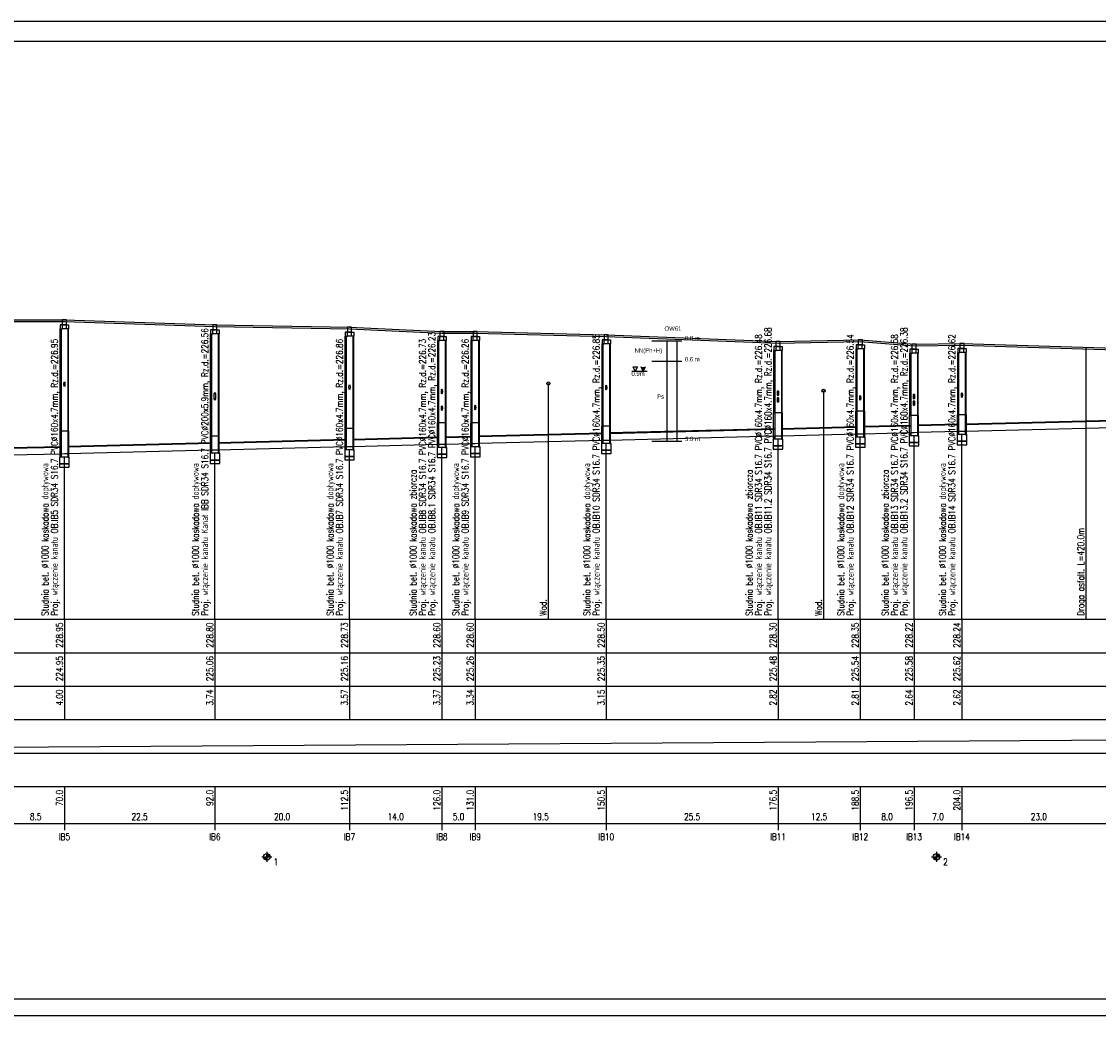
# Model space of a CAD drawing. Header units: metres. Extents: x -25 to 2175, y -3394 to -342.
# Tile 7 of 52: x 277 to 599, y -2411 to -2114. Entities that reach past the tile are written whole.
import ezdxf
from ezdxf.enums import TextEntityAlignment as Align

# ---------------------------------------------------------------- set-up
doc = ezdxf.new("R2010")
doc.units = ezdxf.units.M
doc.header["$LTSCALE"] = 0.2
doc.layers.get('0').update_dxf_attribs({"color": 8, "linetype": 'CONTINUOUS'})
for name, color, linetype in [('gleba', 20, 'CONTINUOUS'), ('Linie_tabeli', 7, 'CONTINUOUS'), ('Pomocnicza', 1, 'CONTINUOUS'), ('Pompownia_P8_Liczby', 7, 'CONTINUOUS'), ('Pompownia_P8_Linie_opisowe', 7, 'CONTINUOUS'), ('Pompownia_P8_Linie_tabeli', 7, 'CONTINUOUS'), ('Pompownia_P8_Odcinki', 7, 'CONTINUOUS'), ('Pompownia_P8_Opis_PZ', 7, 'CONTINUOUS'), ('Pompownia_P8_Opis_uzbr_n', 7, 'CONTINUOUS'), ('Pompownia_P8_Opis_wl', 7, 'CONTINUOUS'), ('Pompownia_P8_Teren_istn', 3, 'CONTINUOUS'), ('Pompownia_P8_Uzbr_nadz', 7, 'CONTINUOUS'), ('Pompownia_P8_Uzbr_podz', 7, 'CONTINUOUS'), ('Pompownia_P8_Wezly', 7, 'CONTINUOUS'), ('warstwa_nr_0', 8, 'CONTINUOUS')]:
    doc.layers.add(name, color=color, linetype=linetype)
doc.styles.get("Standard").update_dxf_attribs({"font": 'simplex.shx'})

msp = doc.modelspace()

# ---------------------------------------------------------------- hatches: boundary and pattern name
msp.add_hatch(color=256).paths.add_polyline_path([(463.73, -2217.72), (462.49, -2217.72), (463.11, -2218.94)])

# ---------------------------------------------------------------- linework, layer by layer
for p, q in [((460.75, -2218.94), (460.13, -2217.72)), ((461.38, -2217.72), (460.75, -2218.94)), ((463.11, -2218.94), (462.49, -2217.72)), ((463.73, -2217.72), (463.11, -2218.94))]:
    msp.add_line(p, q)
msp.add_lwpolyline([(460.13, -2217.72), (461.38, -2217.72)])
at = {"layer": 'Linie_tabeli'}
for p, q in [((465.7, -2209.94), (474.7, -2209.94)), ((465.7, -2215.94), (474.7, -2215.94)), ((459.72, -2218.94), (464.17, -2218.94)), ((459.72, -2218.94), (464.17, -2218.94)), ((459.88, -2218.94), (464.33, -2218.94)), ((465.7, -2239.94), (474.7, -2239.94))]:
    msp.add_line(p, q, dxfattribs=at)
msp.add_lwpolyline([(0.29, -2406.5), (2169.29, -2406.5), (2169.29, -2120.5), (0.29, -2120.5)], close=True, dxfattribs=at)
at = {"layer": 'Pomocnicza'}
for points in [[(470.15, -2209.94), (470.15, -2239.94)], [(473.15, -2209.94), (473.15, -2229.94)], [(473.15, -2209.94), (473.15, -2239.94)]]:
    msp.add_lwpolyline(points, dxfattribs=at)
at = {"layer": 'Pompownia_P8_Liczby'}
for p, q in [((349.21, -2364.1), (352.21, -2364.1)), ((349.71, -2364.17), (351.7, -2364.04)), ((349.72, -2364.24), (351.7, -2363.97)), ((349.73, -2364.31), (351.69, -2363.9)), ((349.75, -2364.38), (351.67, -2363.83)), ((349.77, -2364.45), (351.65, -2363.76)), ((349.79, -2364.51), (351.62, -2363.7)), ((349.82, -2364.57), (351.59, -2363.64)), ((349.86, -2364.63), (351.56, -2363.58)), ((349.9, -2364.69), (351.52, -2363.52)), ((349.94, -2364.75), (351.47, -2363.46)), ((349.99, -2364.8), (351.43, -2363.41)), ((350.04, -2364.85), (351.38, -2363.36)), ((350.09, -2364.89), (351.32, -2363.32)), ((350.15, -2364.93), (351.27, -2363.28)), ((350.21, -2364.97), (351.21, -2363.24)), ((350.27, -2365), (351.15, -2363.21)), ((350.33, -2365.03), (351.08, -2363.18)), ((350.4, -2365.06), (351.02, -2363.15)), ((350.47, -2365.08), (350.95, -2363.13)), ((350.53, -2365.09), (350.88, -2363.12)), ((350.6, -2365.1), (350.81, -2363.11)), ((350.67, -2365.1), (350.74, -2363.11)), ((350.71, -2362.6), (350.71, -2365.6)), ((549.21, -2364.1), (552.21, -2364.1)), ((549.71, -2364.17), (551.7, -2364.04)), ((549.72, -2364.24), (551.7, -2363.97)), ((549.73, -2364.31), (551.69, -2363.9)), ((549.75, -2364.38), (551.67, -2363.83)), ((549.77, -2364.45), (551.65, -2363.76)), ((549.79, -2364.51), (551.62, -2363.7)), ((549.82, -2364.57), (551.59, -2363.64)), ((549.86, -2364.63), (551.56, -2363.58)), ((549.9, -2364.69), (551.52, -2363.52)), ((549.94, -2364.75), (551.47, -2363.46)), ((549.99, -2364.8), (551.43, -2363.41)), ((550.04, -2364.85), (551.38, -2363.36)), ((550.09, -2364.89), (551.32, -2363.32)), ((550.15, -2364.93), (551.27, -2363.28)), ((550.21, -2364.97), (551.21, -2363.24)), ((550.27, -2365), (551.15, -2363.21)), ((550.33, -2365.03), (551.08, -2363.18)), ((550.4, -2365.06), (551.02, -2363.15)), ((550.47, -2365.08), (550.95, -2363.13)), ((550.53, -2365.09), (550.88, -2363.12)), ((550.6, -2365.1), (550.81, -2363.11)), ((550.67, -2365.1), (550.74, -2363.11)), ((550.71, -2362.6), (550.71, -2365.6))]:
    msp.add_line(p, q, dxfattribs=at)
for centre in [(350.71, -2364.1), (550.71, -2364.1)]:
    msp.add_circle(centre, 1, dxfattribs=at)
at = {"layer": 'Pompownia_P8_Linie_opisowe'}
for p, q in [((595.31, -2211.83), (595.31, -2293.1)), ((434.77, -2222.66), (434.77, -2293.1)), ((516.99, -2224.83), (516.99, -2293.1))]:
    msp.add_line(p, q, dxfattribs=at)
at = {"layer": 'Pompownia_P8_Linie_tabeli'}
for p, q in [((150.71, -2293.1), (1372.89, -2293.1)), ((290.24, -2293.1), (290.24, -2323.1)), ((335.17, -2293.1), (335.17, -2323.1)), ((375.39, -2293.1), (375.39, -2323.1)), ((402.99, -2293.1), (402.99, -2323.1)), ((412.94, -2293.1), (412.94, -2323.1)), ((452.08, -2293.1), (452.08, -2323.1)), ((503.4, -2293.1), (503.4, -2323.1)), ((527.96, -2293.1), (527.96, -2323.1)), ((544.02, -2293.1), (544.02, -2323.1)), ((558.33, -2293.1), (558.33, -2323.1)), ((150.71, -2303.1), (1372.89, -2303.1)), ((150.71, -2313.1), (1372.89, -2313.1)), ((150.71, -2323.1), (1372.89, -2323.1)), ((152.71, -2332.1), (1370.89, -2324.1)), ((150.71, -2333.1), (1372.89, -2333.1)), ((150.71, -2343.1), (1372.89, -2343.1)), ((290.24, -2343.1), (290.24, -2356.1)), ((335.17, -2343.1), (335.17, -2356.1)), ((375.39, -2343.1), (375.39, -2356.1)), ((402.99, -2343.1), (402.99, -2356.1)), ((412.94, -2343.1), (412.94, -2356.1)), ((452.08, -2343.1), (452.08, -2356.1)), ((503.4, -2343.1), (503.4, -2356.1)), ((527.96, -2343.1), (527.96, -2356.1)), ((544.02, -2343.1), (544.02, -2356.1)), ((558.33, -2343.1), (558.33, -2356.1)), ((150.71, -2354.1), (1372.89, -2354.1))]:
    msp.add_line(p, q, dxfattribs=at)
for points in [[(527.96, -2293.1), (527.96, -2238.7)], [(544.02, -2293.1), (544.02, -2238.3)], [(558.33, -2293.1), (558.33, -2237.94)], [(402.99, -2293.1), (402.99, -2241.82)], [(412.94, -2293.1), (412.94, -2241.57)], [(452.08, -2293.1), (452.08, -2240.6)], [(503.4, -2293.1), (503.4, -2239.31)], [(290.24, -2293.1), (290.24, -2244.64)], [(335.17, -2293.1), (335.17, -2243.52)], [(375.39, -2293.1), (375.39, -2242.51)]]:
    msp.add_lwpolyline(points, dxfattribs=at)
at = {"layer": 'Pompownia_P8_Odcinki'}
for points in [[(504.4, -2236.26), (526.96, -2235.7), (526.96, -2235.6), (504.4, -2236.16)], [(528.96, -2235.65), (543.02, -2235.3), (543.02, -2235.2), (528.96, -2235.55)], [(545.02, -2235.25), (557.33, -2234.94), (557.33, -2234.84), (545.02, -2235.15)], [(559.33, -2234.89), (603.3, -2233.79), (603.3, -2233.69), (559.33, -2234.79)], [(376.39, -2239.46), (401.99, -2238.82), (401.99, -2238.72), (376.39, -2239.36)], [(403.99, -2238.77), (411.94, -2238.57), (411.94, -2238.47), (403.99, -2238.67)], [(413.94, -2238.52), (451.08, -2237.6), (451.08, -2237.5), (413.94, -2238.42)], [(453.08, -2237.55), (502.4, -2236.31), (502.4, -2236.21), (453.08, -2237.45)], [(453.08, -2239.55), (502.4, -2238.31), (502.4, -2238.41), (453.08, -2239.65)], [(504.4, -2238.26), (526.96, -2237.7), (526.96, -2237.8), (504.4, -2238.36)], [(528.96, -2237.65), (543.02, -2237.3), (543.02, -2237.4), (528.96, -2237.75)], [(545.02, -2237.25), (557.33, -2236.94), (557.33, -2237.04), (545.02, -2237.35)], [(559.33, -2236.89), (603.3, -2235.79), (603.3, -2235.89), (559.33, -2236.99)], [(274.05, -2242.02), (289.24, -2241.64), (289.24, -2241.54), (274.05, -2241.92)], [(291.24, -2241.59), (334.17, -2240.52), (334.17, -2240.42), (291.24, -2241.49)], [(336.17, -2240.47), (374.39, -2239.51), (374.39, -2239.41), (336.17, -2240.37)], [(336.17, -2242.47), (374.39, -2241.51), (374.39, -2241.61), (336.17, -2242.57)], [(376.39, -2241.46), (401.99, -2240.82), (401.99, -2240.92), (376.39, -2241.56)], [(403.99, -2240.77), (411.94, -2240.57), (411.94, -2240.67), (403.99, -2240.87)], [(413.94, -2240.52), (451.08, -2239.6), (451.08, -2239.7), (413.94, -2240.62)], [(274.05, -2244.02), (289.24, -2243.64), (289.24, -2243.74), (274.05, -2244.12)], [(291.24, -2243.59), (334.17, -2242.52), (334.17, -2242.62), (291.24, -2243.69)]]:
    msp.add_lwpolyline(points, close=True, dxfattribs=at)
at = {"layer": 'Pompownia_P8_Opis_wl'}
for centre, major_axis in [((290.24, -2222.86), (0, -0.8)), ((290.24, -2222.86), (0, -0.753)), ((335.17, -2226.49), (0, -1.1)), ((335.17, -2226.49), (0, -1)), ((375.39, -2223.73), (0, -0.8)), ((375.39, -2223.73), (0, -0.753)), ((402.99, -2225.04), (0, -0.8)), ((402.99, -2225.04), (0, -0.753)), ((452.08, -2223.82), (0, -0.8)), ((452.08, -2223.82), (0, -0.753)), ((503.4, -2225.53), (0, -0.8)), ((503.4, -2225.53), (0, -0.753)), ((544.02, -2226.52), (0, -0.8)), ((544.02, -2226.52), (0, -0.753)), ((558.33, -2226.16), (0, -0.8)), ((558.33, -2226.16), (0, -0.753)), ((402.99, -2230.04), (0, -0.8)), ((412.94, -2229.8), (0, -0.8)), ((412.94, -2229.8), (0, -0.753)), ((503.4, -2227.53), (0, -0.8)), ((503.4, -2227.53), (0, -0.753)), ((527.96, -2226.92), (0, -0.8)), ((527.96, -2226.92), (0, -0.753)), ((544.02, -2228.52), (0, -0.8)), ((544.02, -2228.52), (0, -0.753)), ((402.99, -2230.04), (0, -0.753))]:
    msp.add_ellipse(centre, major_axis=major_axis, ratio=0.2, dxfattribs=at)
at = {"layer": 'Pompownia_P8_Teren_istn'}
msp.add_lwpolyline([(150.71, -2202.1), (162.19, -2201.48), (163.19, -2205.37), (165.19, -2205.37), (166.19, -2201.26), (169.09, -2201.1), (183.09, -2201.1), (222.53, -2202.1), (273.05, -2203.6), (290.24, -2203.6), (335.17, -2205.1), (375.39, -2205.8), (402.99, -2207.1), (412.94, -2207.1), (452.08, -2208.1), (503.4, -2210.1), (527.96, -2209.6), (544.02, -2210.9), (558.33, -2210.7), (604.3, -2212.1)], dxfattribs=at)
at = {"layer": 'Pompownia_P8_Uzbr_nadz'}
msp.add_lwpolyline([(175.31, -2201.6), (183.09, -2201.6), (222.53, -2202.6), (273.05, -2204.1), (290.24, -2204.1), (335.17, -2205.6), (375.39, -2206.3), (402.99, -2207.6), (412.94, -2207.6), (452.08, -2208.6), (503.4, -2210.6), (527.96, -2210.1), (544.02, -2211.4), (558.33, -2211.2), (604.3, -2212.6)], dxfattribs=at)
at = {"layer": 'Pompownia_P8_Uzbr_podz'}
for centre, radius in [((434.77, -2222.66), 0.472), ((434.77, -2222.66), 0.45), ((516.99, -2224.83), 0.472), ((516.99, -2224.83), 0.45)]:
    msp.add_circle(centre, radius, dxfattribs=at)
at = {"layer": 'Pompownia_P8_Wezly'}
for p, q in [((290.84, -2205.1), (289.64, -2205.1)), ((290.84, -2206.3), (289.64, -2206.3)), ((335.77, -2206.6), (334.57, -2206.6)), ((335.77, -2207.8), (334.57, -2207.8)), ((375.99, -2207.3), (374.79, -2207.3)), ((375.99, -2208.5), (374.79, -2208.5)), ((403.59, -2208.6), (402.39, -2208.6)), ((403.59, -2209.8), (402.39, -2209.8)), ((413.54, -2208.6), (412.34, -2208.6)), ((413.54, -2209.8), (412.34, -2209.8)), ((452.68, -2209.6), (451.48, -2209.6)), ((452.68, -2210.8), (451.48, -2210.8)), ((504, -2211.6), (502.8, -2211.6)), ((504, -2212.8), (502.8, -2212.8)), ((528.56, -2211.1), (527.36, -2211.1)), ((528.56, -2212.3), (527.36, -2212.3)), ((544.62, -2212.4), (543.42, -2212.4)), ((558.93, -2212.2), (557.73, -2212.2)), ((544.62, -2213.6), (543.42, -2213.6)), ((558.93, -2213.4), (557.73, -2213.4)), ((504.52, -2231.4), (502.28, -2231.4)), ((529.08, -2230.9), (526.84, -2230.9)), ((545.14, -2232.2), (542.9, -2232.2)), ((559.45, -2232), (557.21, -2232)), ((404.11, -2234.4), (401.87, -2234.4)), ((414.06, -2234.4), (411.82, -2234.4)), ((453.2, -2235.4), (450.96, -2235.4)), ((291.36, -2236.9), (289.12, -2236.9)), ((336.29, -2238.4), (334.05, -2238.4)), ((376.51, -2236.1), (374.27, -2236.1))]:
    msp.add_line(p, q, dxfattribs=at)
for points in [[(289.64, -2205.1), (288.99, -2205.1), (288.99, -2206.3), (289.64, -2206.3)], [(289.24, -2236.9), (288.99, -2236.9), (288.99, -2206.3), (289.24, -2206.3)], [(289.61, -2205.1), (290.86, -2205.1), (290.86, -2203.6), (289.61, -2203.6)], [(290.84, -2205.1), (291.49, -2205.1), (291.49, -2206.3), (290.84, -2206.3)], [(291.24, -2236.9), (291.49, -2236.9), (291.49, -2206.3), (291.24, -2206.3)], [(334.57, -2206.6), (333.92, -2206.6), (333.92, -2207.8), (334.57, -2207.8)], [(334.54, -2206.6), (335.79, -2206.6), (335.79, -2205.1), (334.54, -2205.1)], [(335.77, -2206.6), (336.42, -2206.6), (336.42, -2207.8), (335.77, -2207.8)], [(374.77, -2207.3), (376.01, -2207.3), (376.01, -2205.8), (374.77, -2205.8)], [(334.17, -2238.4), (333.92, -2238.4), (333.92, -2207.8), (334.17, -2207.8)], [(336.17, -2238.4), (336.42, -2238.4), (336.42, -2207.8), (336.17, -2207.8)], [(374.79, -2207.3), (374.14, -2207.3), (374.14, -2208.5), (374.79, -2208.5)], [(374.39, -2236.1), (374.14, -2236.1), (374.14, -2208.5), (374.39, -2208.5)], [(375.99, -2207.3), (376.64, -2207.3), (376.64, -2208.5), (375.99, -2208.5)], [(376.39, -2236.1), (376.64, -2236.1), (376.64, -2208.5), (376.39, -2208.5)], [(402.39, -2208.6), (401.74, -2208.6), (401.74, -2209.8), (402.39, -2209.8)], [(401.99, -2234.4), (401.74, -2234.4), (401.74, -2209.8), (401.99, -2209.8)], [(402.37, -2208.6), (403.62, -2208.6), (403.62, -2207.1), (402.37, -2207.1)], [(403.59, -2208.6), (404.24, -2208.6), (404.24, -2209.8), (403.59, -2209.8)], [(403.99, -2234.4), (404.24, -2234.4), (404.24, -2209.8), (403.99, -2209.8)], [(412.34, -2208.6), (411.69, -2208.6), (411.69, -2209.8), (412.34, -2209.8)], [(411.94, -2234.4), (411.69, -2234.4), (411.69, -2209.8), (411.94, -2209.8)], [(412.31, -2208.6), (413.56, -2208.6), (413.56, -2207.1), (412.31, -2207.1)], [(413.54, -2208.6), (414.19, -2208.6), (414.19, -2209.8), (413.54, -2209.8)], [(413.94, -2234.4), (414.19, -2234.4), (414.19, -2209.8), (413.94, -2209.8)], [(451.48, -2209.6), (450.83, -2209.6), (450.83, -2210.8), (451.48, -2210.8)], [(451.45, -2209.6), (452.7, -2209.6), (452.7, -2208.1), (451.45, -2208.1)], [(452.68, -2209.6), (453.33, -2209.6), (453.33, -2210.8), (452.68, -2210.8)], [(527.34, -2211.1), (528.59, -2211.1), (528.59, -2209.6), (527.34, -2209.6)], [(451.08, -2235.4), (450.83, -2235.4), (450.83, -2210.8), (451.08, -2210.8)], [(453.08, -2235.4), (453.33, -2235.4), (453.33, -2210.8), (453.08, -2210.8)], [(502.8, -2211.6), (502.15, -2211.6), (502.15, -2212.8), (502.8, -2212.8)], [(502.4, -2231.4), (502.15, -2231.4), (502.15, -2212.8), (502.4, -2212.8)], [(502.78, -2211.6), (504.03, -2211.6), (504.03, -2210.1), (502.78, -2210.1)], [(504, -2211.6), (504.65, -2211.6), (504.65, -2212.8), (504, -2212.8)], [(504.4, -2231.4), (504.65, -2231.4), (504.65, -2212.8), (504.4, -2212.8)], [(527.36, -2211.1), (526.71, -2211.1), (526.71, -2212.3), (527.36, -2212.3)], [(526.96, -2230.9), (526.71, -2230.9), (526.71, -2212.3), (526.96, -2212.3)], [(528.56, -2211.1), (529.21, -2211.1), (529.21, -2212.3), (528.56, -2212.3)], [(528.96, -2230.9), (529.21, -2230.9), (529.21, -2212.3), (528.96, -2212.3)], [(543.42, -2212.4), (542.77, -2212.4), (542.77, -2213.6), (543.42, -2213.6)], [(543.4, -2212.4), (544.65, -2212.4), (544.65, -2210.9), (543.4, -2210.9)], [(544.62, -2212.4), (545.27, -2212.4), (545.27, -2213.6), (544.62, -2213.6)], [(557.73, -2212.2), (557.08, -2212.2), (557.08, -2213.4), (557.73, -2213.4)], [(557.7, -2212.2), (558.95, -2212.2), (558.95, -2210.7), (557.7, -2210.7)], [(558.93, -2212.2), (559.58, -2212.2), (559.58, -2213.4), (558.93, -2213.4)], [(543.02, -2232.2), (542.77, -2232.2), (542.77, -2213.6), (543.02, -2213.6)], [(545.02, -2232.2), (545.27, -2232.2), (545.27, -2213.6), (545.02, -2213.6)], [(557.33, -2232), (557.08, -2232), (557.08, -2213.4), (557.33, -2213.4)], [(559.33, -2232), (559.58, -2232), (559.58, -2213.4), (559.33, -2213.4)], [(502.4, -2239.31), (502.08, -2239.31), (502.08, -2231.4), (502.4, -2231.4)], [(504.4, -2239.31), (504.72, -2239.31), (504.72, -2231.4), (504.4, -2231.4)], [(526.96, -2238.7), (526.64, -2238.7), (526.64, -2230.9), (526.96, -2230.9)], [(528.96, -2238.7), (529.28, -2238.7), (529.28, -2230.9), (528.96, -2230.9)], [(543.02, -2238.3), (542.7, -2238.3), (542.7, -2232.2), (543.02, -2232.2)], [(545.02, -2238.3), (545.34, -2238.3), (545.34, -2232.2), (545.02, -2232.2)], [(557.33, -2237.94), (557.01, -2237.94), (557.01, -2232), (557.33, -2232)], [(559.33, -2237.94), (559.65, -2237.94), (559.65, -2232), (559.33, -2232)], [(401.99, -2241.82), (401.67, -2241.82), (401.67, -2234.4), (401.99, -2234.4)], [(403.99, -2241.82), (404.31, -2241.82), (404.31, -2234.4), (403.99, -2234.4)], [(411.94, -2241.57), (411.62, -2241.57), (411.62, -2234.4), (411.94, -2234.4)], [(413.94, -2241.57), (414.26, -2241.57), (414.26, -2234.4), (413.94, -2234.4)], [(451.08, -2240.6), (450.76, -2240.6), (450.76, -2235.4), (451.08, -2235.4)], [(453.08, -2240.6), (453.4, -2240.6), (453.4, -2235.4), (453.08, -2235.4)], [(289.24, -2244.64), (288.92, -2244.64), (288.92, -2236.9), (289.24, -2236.9)], [(291.24, -2244.64), (291.56, -2244.64), (291.56, -2236.9), (291.24, -2236.9)], [(334.17, -2243.52), (333.85, -2243.52), (333.85, -2238.4), (334.17, -2238.4)], [(336.17, -2243.52), (336.49, -2243.52), (336.49, -2238.4), (336.17, -2238.4)], [(374.39, -2242.51), (374.07, -2242.51), (374.07, -2236.1), (374.39, -2236.1)], [(376.39, -2242.51), (376.71, -2242.51), (376.71, -2236.1), (376.39, -2236.1)], [(503.4, -2239.31), (502.4, -2239.31), (502.4, -2238.31), (503.4, -2238.29), (504.4, -2238.26), (504.4, -2239.31)], [(526.52, -2240.7), (529.4, -2240.7), (529.4, -2238.7), (526.52, -2238.7)], [(527.96, -2238.7), (526.96, -2238.7), (526.96, -2237.7), (527.96, -2237.67), (528.96, -2237.65), (528.96, -2238.7)], [(542.58, -2240.3), (545.46, -2240.3), (545.46, -2238.3), (542.58, -2238.3)], [(544.02, -2238.3), (543.02, -2238.3), (543.02, -2237.3), (544.02, -2237.27), (545.02, -2237.25), (545.02, -2238.3)], [(556.89, -2239.94), (559.77, -2239.94), (559.77, -2237.94), (556.89, -2237.94)], [(558.33, -2237.94), (557.33, -2237.94), (557.33, -2236.94), (558.33, -2236.91), (559.33, -2236.89), (559.33, -2237.94)], [(375.39, -2242.51), (374.39, -2242.51), (374.39, -2241.51), (375.39, -2241.49), (376.39, -2241.46), (376.39, -2242.51)], [(401.55, -2243.82), (404.43, -2243.82), (404.43, -2241.82), (401.55, -2241.82)], [(402.99, -2241.82), (401.99, -2241.82), (401.99, -2240.82), (402.99, -2240.8), (403.99, -2240.77), (403.99, -2241.82)], [(411.5, -2243.57), (414.38, -2243.57), (414.38, -2241.57), (411.5, -2241.57)], [(412.94, -2241.57), (411.94, -2241.57), (411.94, -2240.57), (412.94, -2240.55), (413.94, -2240.52), (413.94, -2241.57)], [(450.64, -2242.6), (453.52, -2242.6), (453.52, -2240.6), (450.64, -2240.6)], [(452.08, -2240.6), (451.08, -2240.6), (451.08, -2239.6), (452.08, -2239.57), (453.08, -2239.55), (453.08, -2240.6)], [(501.96, -2241.31), (504.84, -2241.31), (504.84, -2239.31), (501.96, -2239.31)], [(501.96, -2242.31), (504.84, -2242.31), (504.84, -2241.31), (501.96, -2241.31)], [(526.52, -2241.7), (529.4, -2241.7), (529.4, -2240.7), (526.52, -2240.7)], [(542.58, -2241.3), (545.46, -2241.3), (545.46, -2240.3), (542.58, -2240.3)], [(556.89, -2240.94), (559.77, -2240.94), (559.77, -2239.94), (556.89, -2239.94)], [(288.8, -2246.64), (291.68, -2246.64), (291.68, -2244.64), (288.8, -2244.64)], [(290.24, -2244.64), (289.24, -2244.64), (289.24, -2243.64), (290.24, -2243.62), (291.24, -2243.59), (291.24, -2244.64)], [(333.73, -2245.52), (336.61, -2245.52), (336.61, -2243.52), (333.73, -2243.52)], [(335.17, -2243.52), (334.17, -2243.52), (334.17, -2242.52), (335.17, -2242.49), (336.17, -2242.47), (336.17, -2243.52)], [(373.95, -2244.51), (376.83, -2244.51), (376.83, -2242.51), (373.95, -2242.51)], [(373.95, -2245.51), (376.83, -2245.51), (376.83, -2244.51), (373.95, -2244.51)], [(401.55, -2244.82), (404.43, -2244.82), (404.43, -2243.82), (401.55, -2243.82)], [(411.5, -2244.57), (414.38, -2244.57), (414.38, -2243.57), (411.5, -2243.57)], [(450.64, -2243.6), (453.52, -2243.6), (453.52, -2242.6), (450.64, -2242.6)], [(288.8, -2247.64), (291.68, -2247.64), (291.68, -2246.64), (288.8, -2246.64)], [(333.73, -2246.52), (336.61, -2246.52), (336.61, -2245.52), (333.73, -2245.52)]]:
    msp.add_lwpolyline(points, close=True, dxfattribs=at)
at = {"layer": 'warstwa_nr_0'}
msp.add_lwpolyline([(-24.71, -2411.5), (2175.29, -2411.5), (2175.29, -2114.5), (-24.71, -2114.5)], close=True, dxfattribs=at)

# ---------------------------------------------------------------- texts
at = {"char_height": 1.3, "attachment_point": 1}
for s, insert, width in [('{\\fArial Narrow|b0|i0|c238|p0;\\POW61}', (469.49, -2203.43), 11.4659), ('{\\FArial Narrow|c0;0.0 m}', (475.55, -2208.45), 8.0951), ('{\\fArial Narrow|b0|i0|c238|p0;0.6 m}', (475.55, -2214.77), 8.3702), ('{\\fArial Narrow|b0|i0|c238|p0;0.9m}', (459.61, -2219.08), 5.2327), ('{\\fArial Narrow|b0|i0|c238|p0;3.0 m}', (475.6, -2238.57), 8.3702)]:
    msp.add_mtext(s, dxfattribs=dict(at, insert=insert, width=width))
at = {"layer": 'gleba', "char_height": 1.3, "width": 11.5025, "attachment_point": 3}
for s, insert in [('{\\fArial Narrow|b0|i0|c238|p34;NN(Ph+H)}', (468.81, -2212.13)), ('{\\fArial Narrow|b0|i0|c238|p0;Ps}', (469.36, -2225.93))]:
    msp.add_mtext(s, dxfattribs=dict(at, insert=insert))
at = {"layer": 'Pompownia_P8_Liczby', "width": 0.8}
for s, p in [('228.95', (289.74, -2294.1)), ('228.80', (334.67, -2294.1)), ('228.73', (374.89, -2294.1)), ('228.60', (402.49, -2294.1)), ('228.60', (412.44, -2294.1)), ('228.50', (451.58, -2294.1)), ('228.30', (502.9, -2294.1)), ('228.35', (527.46, -2294.1)), ('228.22', (543.52, -2294.1)), ('228.24', (557.83, -2294.1)), ('224.95', (289.74, -2304.1)), ('225.06', (334.67, -2304.1)), ('225.16', (374.89, -2304.1)), ('225.23', (402.49, -2304.1)), ('225.26', (412.44, -2304.1)), ('225.35', (451.58, -2304.1)), ('225.48', (502.9, -2304.1)), ('225.54', (527.46, -2304.1)), ('225.58', (543.52, -2304.1)), ('225.62', (557.83, -2304.1)), ('4.00', (289.74, -2314.1)), ('3.74', (334.67, -2314.1)), ('3.57', (374.89, -2314.1)), ('3.37', (402.49, -2314.1)), ('3.34', (412.44, -2314.1)), ('3.15', (451.58, -2314.1)), ('2.82', (502.9, -2314.1)), ('2.81', (527.46, -2314.1)), ('2.64', (543.52, -2314.1)), ('2.62', (557.83, -2314.1)), ('70.0', (289.74, -2344.1)), ('92.0', (334.67, -2344.1)), ('112.5', (374.89, -2344.1)), ('126.0', (402.49, -2344.1)), ('131.0', (412.44, -2344.1)), ('150.5', (451.58, -2344.1)), ('176.5', (502.9, -2344.1)), ('188.5', (527.46, -2344.1)), ('196.5', (543.52, -2344.1)), ('204.0', (557.83, -2344.1))]:
    msp.add_text(s, height=2, rotation=90, dxfattribs=at).set_placement(p, align=Align.RIGHT)
for s, p in [('8.5', (281.64, -2353.1)), ('22.5', (312.7, -2353.1)), ('20.0', (355.28, -2353.1)), ('14.0', (389.19, -2353.1)), ('5.0', (407.97, -2353.1)), ('19.5', (432.51, -2353.1)), ('25.5', (477.74, -2353.1)), ('12.5', (515.68, -2353.1)), ('8.0', (535.99, -2353.1)), ('7.0', (551.18, -2353.1)), ('23.0', (581.31, -2353.1)), ('IB5', (290.24, -2359.1)), ('IB6', (335.17, -2359.1)), ('IB7', (375.39, -2359.1)), ('IB8', (402.99, -2359.1)), ('IB9', (412.94, -2359.1)), ('IB10', (452.08, -2359.1)), ('IB11', (503.4, -2359.1)), ('IB12', (527.96, -2359.1)), ('IB13', (544.02, -2359.1)), ('IB14', (558.33, -2359.1))]:
    msp.add_text(s, height=2, dxfattribs=at).set_placement(p, align=Align.CENTER)
for s, p in [('1', (352.71, -2366.6)), ('2', (552.71, -2366.6))]:
    msp.add_text(s, height=2, dxfattribs=at).set_placement(p)
at = {"layer": 'Pompownia_P8_Opis_PZ', "width": 0.8}
for s, p in [('Studnia bet. %%c1000 kaskadowa dopływowa', (285.44, -2292.1)), ('Studnia bet. %%c1000 kaskadowa dopływowa', (330.37, -2292.1)), ('Studnia bet. %%c1000 kaskadowa dopływowa', (370.59, -2292.1)), ('Studnia bet. %%c1000 kaskadowa dopływowa', (408.14, -2292.1)), ('Studnia bet. %%c1000 kaskadowa dopływowa', (447.28, -2292.1)), ('Studnia bet. %%c1000 kaskadowa dopływowa', (523.16, -2292.1)), ('Studnia bet. %%c1000 kaskadowa dopływowa', (553.53, -2292.1)), ('Studnia bet. %%c1000 kaskadowa zbiorcza', (395.39, -2292.1)), ('Studnia bet. %%c1000 kaskadowa zbiorcza', (495.8, -2292.1)), ('Studnia bet. %%c1000 kaskadowa zbiorcza', (536.42, -2292.1))]:
    msp.add_text(s, height=2, rotation=90, dxfattribs=at).set_placement(p)
at = {"layer": 'Pompownia_P8_Opis_uzbr_n', "width": 0.8}
for s, p in [('Droga asfalt. L=420.0m', (594.81, -2292.1)), ('Wod.', (434.27, -2292.1)), ('Wod.', (516.49, -2292.1))]:
    msp.add_text(s, height=2, rotation=90, dxfattribs=at).set_placement(p)
at = {"layer": 'Pompownia_P8_Opis_wl', "width": 0.8}
for s, p in [('Proj. włączenie kanału Kanał IBB SDR34 S16.7 PVC%%c200x5.9mm, Rz.d.=226.56', (333.17, -2292.1)), ('Proj. włączenie kanału OB.IB11.2 SDR34 S16.7 PVC%%c160x4.7mm, Rz.d.=226.68', (501.4, -2292.1)), ('Proj. włączenie kanału OB.IB13.2 SDR34 S16.7 PVC%%c160x4.7mm, Rz.d.=226.38', (542.02, -2292.1)), ('Proj. włączenie kanału OB.IB5 SDR34 S16.7 PVC%%c160x4.7mm, Rz.d.=226.95', (288.24, -2292.1)), ('Proj. włączenie kanału OB.IB7 SDR34 S16.7 PVC%%c160x4.7mm, Rz.d.=226.86', (373.39, -2292.1)), ('Proj. włączenie kanału OB.IB8 SDR34 S16.7 PVC%%c160x4.7mm, Rz.d.=226.73', (398.19, -2292.1)), ('Proj. włączenie kanału OB.IB8.1 SDR34 S16.7 PVC%%c160x4.7mm, Rz.d.=226.23', (400.99, -2292.1)), ('Proj. włączenie kanału OB.IB9 SDR34 S16.7 PVC%%c160x4.7mm, Rz.d.=226.26', (410.94, -2292.1)), ('Proj. włączenie kanału OB.IB10 SDR34 S16.7 PVC%%c160x4.7mm, Rz.d.=226.85', (450.08, -2292.1)), ('Proj. włączenie kanału OB.IB11 SDR34 S16.7 PVC%%c160x4.7mm, Rz.d.=226.48', (498.6, -2292.1)), ('Proj. włączenie kanału OB.IB12 SDR34 S16.7 PVC%%c160x4.7mm, Rz.d.=226.54', (525.96, -2292.1)), ('Proj. włączenie kanału OB.IB13 SDR34 S16.7 PVC%%c160x4.7mm, Rz.d.=226.58', (539.22, -2292.1)), ('Proj. włączenie kanału OB.IB14 SDR34 S16.7 PVC%%c160x4.7mm, Rz.d.=226.62', (556.33, -2292.1))]:
    msp.add_text(s, height=2, rotation=90, dxfattribs=at).set_placement(p)

doc.saveas('drawing.dxf')
